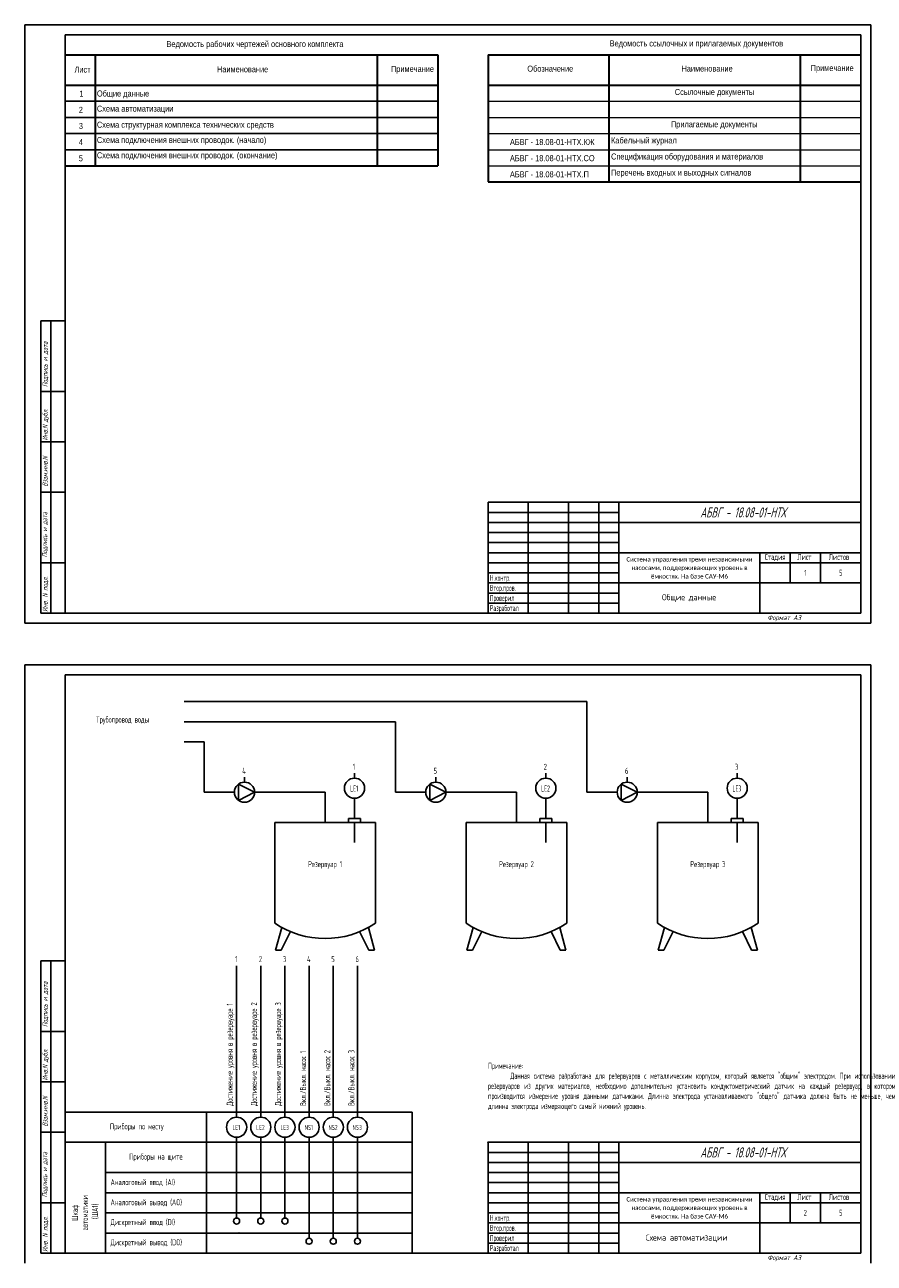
# Model space of a CAD drawing. Header units: millimetres. Extents: x 2925 to 3347, y 1017 to 3022.
# Tile 4 of 5: x 2925 to 3347, y 2007 to 2621. Entities that reach past the tile are written whole.
import ezdxf
from ezdxf.enums import TextEntityAlignment as Align

# ---------------------------------------------------------------- set-up
doc = ezdxf.new("R2010")
doc.units = ezdxf.units.MM
for name, color, linetype in [('_FORMAT OSNOVNAJA', 1, 'Continuous'), ('_KIP_NOVOE', 3, 'Continuous'), ('_TABLITSA OSNOVNAJA', 3, 'Continuous'), ('_TABLITSA TONKAJA', 2, 'Continuous'), ('Текст', 7, 'Continuous'), ('Форматка', 4, 'Continuous')]:
    doc.layers.add(name, color=color, linetype=linetype)
doc.layers.add('_Таблицы', color=7, linetype='Continuous', lineweight=15)
doc.layers.add('Слой1', color=10, linetype='Continuous', lineweight=200, plot=False)
doc.styles.add('35', font='Gost.shx', dxfattribs={"width": 0.7, "oblique": 15, "height": 3.5})
doc.styles.add('Arial', font='Gost.shx')
doc.styles.add('Romans8', font='Gost.shx', dxfattribs={"width": 0.8, "height": 3})

msp = doc.modelspace()

# ---------------------------------------------------------------- linework, layer by layer
at = {"color": 7, "linetype": 'Continuous', "lineweight": 30}
for p, q in [((2945.26, 2606.23), (3130.26, 2606.23)), ((2960.26, 2606.23), (2960.26, 2551.23)), ((3100.26, 2606.23), (3100.26, 2551.23)), ((3130.26, 2606.23), (3130.26, 2551.23)), ((2945.26, 2591.23), (3130.26, 2591.23)), ((2945.26, 2551.23), (3130.26, 2551.23))]:
    msp.add_line(p, q, dxfattribs=at)
at = {"color": 7, "linetype": 'Continuous', "lineweight": -3}
for p, q in [((2945.26, 2583.23), (3130.26, 2583.23)), ((2945.26, 2575.23), (3130.26, 2575.23)), ((2945.26, 2567.23), (3130.26, 2567.23)), ((2945.26, 2559.23), (3130.26, 2559.23))]:
    msp.add_line(p, q, dxfattribs=at)
for p, q in [((3204.35, 2285.35), (3004.35, 2285.35)), ((3204.35, 2275.35), (3204.35, 2285.35)), ((3109.35, 2275.35), (3004.35, 2275.35)), ((3109.35, 2270.35), (3109.35, 2275.35)), ((3204.35, 2265.35), (3204.35, 2275.35)), ((3109.35, 2265.35), (3109.35, 2270.35)), ((3014.35, 2265.35), (3004.35, 2265.35)), ((3014.35, 2240.35), (3014.35, 2265.35)), ((3109.35, 2240.35), (3109.35, 2265.35)), ((3204.35, 2240.35), (3204.35, 2265.35)), ((3029.35, 2240.35), (3014.35, 2240.35)), ((3039.35, 2240.35), (3074.35, 2240.35)), ((3074.35, 2240.35), (3074.35, 2225.35)), ((3088.96, 2227.35), (3088.96, 2237.35)), ((3124.35, 2240.35), (3109.35, 2240.35)), ((3134.35, 2240.35), (3169.35, 2240.35)), ((3169.35, 2240.35), (3169.35, 2225.35)), ((3183.96, 2227.35), (3183.96, 2237.35)), ((3219.35, 2240.35), (3204.35, 2240.35)), ((3229.35, 2240.35), (3264.35, 2240.35)), ((3264.35, 2240.35), (3264.35, 2225.35)), ((3278.96, 2227.35), (3278.96, 2237.35)), ((3049.35, 2225.35), (3099.35, 2225.35)), ((3049.35, 2225.35), (3049.35, 2175.35)), ((3091.96, 2227.35), (3085.96, 2227.35)), ((3085.96, 2227.35), (3085.96, 2225.35)), ((3085.96, 2225.35), (3091.96, 2225.35)), ((3088.96, 2225.35), (3088.96, 2215.35)), ((3091.96, 2225.35), (3091.96, 2227.35)), ((3099.35, 2225.35), (3099.35, 2175.35)), ((3144.35, 2225.35), (3194.35, 2225.35)), ((3144.35, 2225.35), (3144.35, 2175.35)), ((3186.96, 2227.35), (3180.96, 2227.35)), ((3180.96, 2227.35), (3180.96, 2225.35)), ((3180.96, 2225.35), (3186.96, 2225.35)), ((3183.96, 2225.35), (3183.96, 2215.35)), ((3186.96, 2225.35), (3186.96, 2227.35)), ((3194.35, 2225.35), (3194.35, 2175.35)), ((3239.35, 2225.35), (3289.35, 2225.35)), ((3239.35, 2225.35), (3239.35, 2175.35)), ((3281.96, 2227.35), (3275.96, 2227.35)), ((3275.96, 2227.35), (3275.96, 2225.35)), ((3275.96, 2225.35), (3281.96, 2225.35)), ((3278.96, 2225.35), (3278.96, 2215.35)), ((3281.96, 2225.35), (3281.96, 2227.35)), ((3289.35, 2225.35), (3289.35, 2175.35)), ((3052.88, 2173.23), (3049.75, 2162.06)), ((3052.6, 2162.06), (3057.19, 2171.18)), ((3096.11, 2162.06), (3091.52, 2171.18)), ((3095.83, 2173.23), (3098.96, 2162.06)), ((3147.88, 2173.23), (3144.75, 2162.06)), ((3147.6, 2162.06), (3152.19, 2171.18)), ((3191.11, 2162.06), (3186.52, 2171.18)), ((3190.83, 2173.23), (3193.96, 2162.06)), ((3242.88, 2173.23), (3239.75, 2162.06)), ((3242.6, 2162.06), (3247.19, 2171.18)), ((3286.11, 2162.06), (3281.52, 2171.18)), ((3285.83, 2173.23), (3288.96, 2162.06)), ((3049.75, 2162.06), (3052.6, 2162.06)), ((3098.96, 2162.06), (3096.11, 2162.06)), ((3144.75, 2162.06), (3147.6, 2162.06)), ((3193.96, 2162.06), (3191.11, 2162.06)), ((3239.75, 2162.06), (3242.6, 2162.06)), ((3288.96, 2162.06), (3286.11, 2162.06)), ((3030.43, 2138.23), (3030.43, 2148.23))]:
    msp.add_line(p, q)
at = {"color": 7, "ltscale": 10}
for p, q in [((3088.96, 2247.35), (3088.96, 2249.85)), ((3183.96, 2247.35), (3183.96, 2249.85)), ((3278.96, 2247.35), (3278.96, 2249.85)), ((3031.42, 2236.31), (3031.42, 2244.4)), ((3039.35, 2240.35), (3031.42, 2244.4)), ((3034.35, 2245.35), (3034.35, 2247.85)), ((3126.42, 2236.31), (3126.42, 2244.4)), ((3134.35, 2240.35), (3126.42, 2244.4)), ((3129.35, 2245.35), (3129.35, 2247.85)), ((3221.42, 2236.31), (3221.42, 2244.4)), ((3229.35, 2240.35), (3221.42, 2244.4)), ((3224.35, 2245.35), (3224.35, 2247.85)), ((3039.35, 2240.35), (3031.42, 2236.31)), ((3134.35, 2240.35), (3126.42, 2236.31)), ((3229.35, 2240.35), (3221.42, 2236.31)), ((3030.43, 2079.12), (3030.43, 2154.24)), ((3042.43, 2079.12), (3042.43, 2154.24)), ((3054.43, 2079.12), (3054.43, 2154.24)), ((3066.43, 2079.12), (3066.43, 2154.24)), ((3078.43, 2079.12), (3078.43, 2154.24)), ((3090.43, 2079.12), (3090.43, 2154.24)), ((3117.61, 2081.62), (2945.29, 2081.62)), ((3015.43, 2081.62), (3015.43, 2011.62)), ((3015.43, 2081.62), (3015.43, 2066.62)), ((3117.61, 2081.62), (3117.61, 2011.62)), ((3117.61, 2066.62), (2945.29, 2066.62)), ((3031.57, 2066.62), (2945.29, 2066.62)), ((2965.29, 2011.62), (2965.29, 2066.62)), ((3015.43, 2066.62), (3015.43, 2051.62)), ((3030.43, 2069.12), (3030.43, 2029.05)), ((3042.43, 2069.12), (3042.43, 2029.05)), ((3054.43, 2069.12), (3054.43, 2029.05)), ((3066.43, 2069.12), (3066.43, 2019.05)), ((3078.43, 2069.12), (3078.43, 2019.05)), ((3090.43, 2069.12), (3090.43, 2019.05)), ((3031.57, 2051.62), (2965.29, 2051.62)), ((3015.43, 2051.62), (3015.43, 2041.62)), ((3031.57, 2051.62), (3117.61, 2051.62)), ((3015.43, 2041.62), (2965.29, 2041.62)), ((3015.43, 2041.62), (3117.61, 2041.62)), ((3015.43, 2041.62), (3015.43, 2031.62)), ((3015.43, 2031.62), (2965.29, 2031.62)), ((3015.43, 2031.62), (3117.61, 2031.62)), ((3015.43, 2031.62), (3015.43, 2021.62)), ((3015.43, 2021.62), (2965.29, 2021.62)), ((3015.43, 2021.62), (3117.61, 2021.62)), ((3015.43, 2021.62), (3015.43, 2011.62))]:
    msp.add_line(p, q, dxfattribs=at)
for centre, radius in [((3034.35, 2240.35), 5), ((3088.96, 2242.35), 5), ((3129.35, 2240.35), 5), ((3183.96, 2242.35), 5), ((3224.35, 2240.35), 5), ((3278.96, 2242.35), 5), ((3030.43, 2074.12), 5), ((3042.43, 2074.12), 5), ((3054.43, 2074.12), 5), ((3066.43, 2074.12), 5), ((3078.43, 2074.12), 5), ((3090.43, 2074.12), 5), ((3030.43, 2027.55), 1.5), ((3042.43, 2027.55), 1.5), ((3054.43, 2027.55), 1.5), ((3066.43, 2017.55), 1.5), ((3078.43, 2017.55), 1.5), ((3090.43, 2017.55), 1.5)]:
    msp.add_circle(centre, radius, dxfattribs=at)
for centre in [(3074.35, 2212.83), (3169.35, 2212.83), (3264.35, 2212.83)]:
    msp.add_arc(centre, 45.05, 236.29667, 303.70333)
msp.add_point((3155.26, 2066.62))
at = {"color": 7}
for p in [(3031.57, 2031.62), (3031.57, 2021.62)]:
    msp.add_point(p, dxfattribs=at)
at = {"layer": '_FORMAT OSNOVNAJA', "color": 7}
for p, q in [((3155.26, 2384.23), (3155.26, 2329.23)), ((3340.26, 2384.23), (3155.26, 2384.23)), ((3155.26, 2066.62), (3155.26, 2011.62)), ((3340.26, 2066.62), (3155.26, 2066.62))]:
    msp.add_line(p, q, dxfattribs=at)
at = {"layer": '_TABLITSA OSNOVNAJA', "color": 7}
for p, q in [((3175.26, 2384.23), (3175.26, 2329.23)), ((3195.26, 2329.23), (3195.26, 2384.23)), ((3210.26, 2384.23), (3210.26, 2329.23)), ((3220.26, 2329.23), (3220.26, 2384.23)), ((3340.26, 2374.23), (3220.26, 2374.23)), ((3220.26, 2359.23), (3340.26, 2359.23)), ((3290.26, 2359.23), (3290.26, 2329.23)), ((3290.26, 2354.23), (3340.26, 2354.23)), ((3305.26, 2344.23), (3305.26, 2359.23)), ((3320.26, 2359.23), (3320.26, 2344.23)), ((3340.26, 2344.23), (3220.26, 2344.23)), ((3175.26, 2066.62), (3175.26, 2011.62)), ((3195.26, 2011.62), (3195.26, 2066.62)), ((3210.26, 2066.62), (3210.26, 2011.62)), ((3220.26, 2011.62), (3220.26, 2066.62)), ((3340.26, 2056.62), (3220.26, 2056.62)), ((3220.26, 2041.62), (3340.26, 2041.62)), ((3290.26, 2041.62), (3290.26, 2011.62)), ((3305.26, 2026.62), (3305.26, 2041.62)), ((3320.26, 2041.62), (3320.26, 2026.62)), ((3290.26, 2036.62), (3340.26, 2036.62)), ((3340.26, 2026.62), (3220.26, 2026.62))]:
    msp.add_line(p, q, dxfattribs=at)
at = {"layer": '_TABLITSA TONKAJA', "color": 7}
for p, q in [((3155.26, 2379.23), (3220.26, 2379.23)), ((3155.26, 2374.23), (3220.26, 2374.23)), ((3220.26, 2369.23), (3155.26, 2369.23)), ((3220.26, 2369.23), (3155.26, 2369.23)), ((3155.26, 2364.23), (3220.26, 2364.23)), ((3155.26, 2364.23), (3220.26, 2364.23)), ((3155.26, 2359.23), (3220.26, 2359.23)), ((3155.26, 2359.23), (3220.26, 2359.23)), ((3220.26, 2354.23), (3155.26, 2354.23)), ((3220.26, 2354.23), (3155.26, 2354.23)), ((3155.26, 2349.23), (3220.26, 2349.23)), ((3155.26, 2349.23), (3220.26, 2349.23)), ((3220.26, 2344.23), (3155.26, 2344.23)), ((3220.26, 2344.23), (3155.26, 2344.23)), ((3220.26, 2339.23), (3155.26, 2339.23)), ((3220.26, 2339.23), (3155.26, 2339.23)), ((3155.26, 2334.23), (3220.26, 2334.23)), ((3155.26, 2334.23), (3220.26, 2334.23)), ((3155.26, 2061.62), (3220.26, 2061.62)), ((3155.26, 2056.62), (3220.26, 2056.62)), ((3220.26, 2051.62), (3155.26, 2051.62)), ((3220.26, 2051.62), (3155.26, 2051.62)), ((3155.26, 2046.62), (3220.26, 2046.62)), ((3155.26, 2046.62), (3220.26, 2046.62)), ((3155.26, 2041.62), (3220.26, 2041.62)), ((3155.26, 2041.62), (3220.26, 2041.62)), ((3220.26, 2036.62), (3155.26, 2036.62)), ((3220.26, 2036.62), (3155.26, 2036.62)), ((3155.26, 2031.62), (3220.26, 2031.62)), ((3155.26, 2031.62), (3220.26, 2031.62)), ((3220.26, 2026.62), (3155.26, 2026.62)), ((3220.26, 2026.62), (3155.26, 2026.62)), ((3220.26, 2021.62), (3155.26, 2021.62)), ((3220.26, 2021.62), (3155.26, 2021.62)), ((3155.26, 2016.62), (3220.26, 2016.62)), ((3155.26, 2016.62), (3220.26, 2016.62))]:
    msp.add_line(p, q, dxfattribs=at)
at = {"layer": '_Таблицы', "color": 7, "linetype": 'Continuous', "lineweight": 30}
for p, q in [((3155.26, 2606.23), (3340.26, 2606.23)), ((3155.26, 2606.23), (3155.26, 2543.23)), ((3215.26, 2606.23), (3215.26, 2543.23)), ((3310.26, 2606.23), (3310.26, 2543.23)), ((3155.26, 2591.23), (3340.26, 2591.23)), ((3155.26, 2543.23), (3340.26, 2543.23))]:
    msp.add_line(p, q, dxfattribs=at)
at = {"layer": '_Таблицы', "color": 7, "linetype": 'Continuous', "lineweight": 15}
for p, q in [((3155.26, 2583.23), (3340.26, 2583.23)), ((3155.26, 2575.23), (3340.26, 2575.23)), ((3155.26, 2567.23), (3340.26, 2567.23)), ((3155.26, 2559.23), (3340.26, 2559.23)), ((3155.26, 2551.23), (3340.26, 2551.23))]:
    msp.add_line(p, q, dxfattribs=at)
at = {"layer": 'Слой1', "color": 7, "lineweight": -3}
for p, q in [((2925.26, 2621.23), (2925.26, 2324.23)), ((2925.26, 2621.23), (2925.26, 2324.23)), ((3345.26, 2621.23), (3345.26, 2324.23)), ((3345.26, 2621.23), (3345.26, 2324.23)), ((3345.26, 2621.23), (3345.26, 2324.23)), ((3345.26, 2621.23), (3345.26, 2324.23)), ((3345.26, 2621.23), (3345.26, 2324.23)), ((2925.26, 2303.62), (2925.26, 2006.62)), ((2925.26, 2303.62), (2925.26, 2006.62)), ((3345.26, 2303.62), (3345.26, 2006.62)), ((3345.26, 2303.62), (3345.26, 2006.62)), ((3345.26, 2303.62), (3345.26, 2006.62)), ((3345.26, 2303.62), (3345.26, 2006.62)), ((3345.26, 2303.62), (3345.26, 2006.62))]:
    msp.add_line(p, q, dxfattribs=at)
at = {"layer": 'Слой1', "color": 7, "linetype": 'ByBlock', "lineweight": -3, "ltscale": 0.4}
for p, q in [((2925.26, 2621.23), (3135.26, 2621.23)), ((3130.74, 2621.23), (3345.26, 2621.23)), ((2925.26, 2324.23), (3345.26, 2324.23)), ((2925.26, 2324.23), (3135.26, 2324.23)), ((2925.26, 2324.23), (3135.26, 2324.23)), ((2925.26, 2303.62), (3135.26, 2303.62)), ((3130.74, 2303.62), (3345.26, 2303.62))]:
    msp.add_line(p, q, dxfattribs=at)
at = {"layer": 'Форматка', "color": 7, "lineweight": -3}
for p, q in [((2945.26, 2329.23), (2945.26, 2616.23)), ((2945.26, 2616.23), (3340.26, 2616.23)), ((3340.26, 2616.23), (3340.26, 2329.23)), ((2945.26, 2474.23), (2933.26, 2474.23)), ((2933.26, 2329.23), (2933.26, 2474.23)), ((2938.26, 2329.23), (2938.26, 2474.23)), ((2945.26, 2439.23), (2933.26, 2439.23)), ((2945.26, 2414.23), (2933.26, 2414.23)), ((2945.26, 2389.23), (2933.26, 2389.23)), ((2945.26, 2354.23), (2933.26, 2354.23)), ((3340.26, 2329.23), (2933.26, 2329.23)), ((2945.26, 2011.62), (2945.26, 2298.62)), ((2945.26, 2298.62), (3340.26, 2298.62)), ((3340.26, 2298.62), (3340.26, 2011.62)), ((2945.26, 2156.62), (2933.26, 2156.62)), ((2933.26, 2011.62), (2933.26, 2156.62)), ((2938.26, 2011.62), (2938.26, 2156.62)), ((2945.26, 2121.62), (2933.26, 2121.62)), ((2945.26, 2096.62), (2933.26, 2096.62)), ((2945.26, 2071.62), (2933.26, 2071.62)), ((2945.26, 2036.62), (2933.26, 2036.62)), ((3340.26, 2011.62), (2933.26, 2011.62))]:
    msp.add_line(p, q, dxfattribs=at)

# ---------------------------------------------------------------- texts
at = {"lineweight": -3, "style": 'Arial', "oblique": 15, "width": 0.8}
for p in [(3303.02, 2379.21), (3303.02, 2061.61)]:
    msp.add_text('АБВГ - 18.08-01-НТХ', height=5, dxfattribs=at).set_placement(p, align=Align.MIDDLE_RIGHT)
at = {"color": 7, "linetype": 'Continuous', "lineweight": -3, "char_height": 3, "style": 'Romans8'}
for s, insert, width, attachment_point in [('{\\fArial|b0|i0|c204|p34;Ведомость рабочих чертежей основного комплекта }', (3039.56, 2611.23), 112.3143, 5), ('\\W0.8;{\\fArial|b0|i0|c204|p34;Лист\\fArial|b0|i0|c0|p34;}', (2949.96, 2600.5), 7.0805, 1), ('\\W0.8;{\\fArial|b0|i0|c204|p34;Наименование}', (3020.7, 2600.63), 31.1111, 1), ('\\W0.8;{\\fArial|b0|i0|c204|p34;Примечание}', (3107.08, 2600.83), 19.9556, 1), ('\\fArial|b0|i0|c0|p34;\\W0.8000000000;\\T1.0000000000;\\o\\l1', (2952.39, 2588.48), 2.0259, 1), ('\\pxt8;{\\fArial|b0|i0|c204|p34;Общие данные}', (2961.08, 2588.62), 33.8261, 1), ('\\fArial|b0|i0|c0|p34;\\W0.8000000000;\\T1.0000000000;\\o\\l2', (2952.1, 2580.48), 2.2483, 1), ('\\pxt8;{\\fArial|b0|i0|c204|p34;Схема автоматизации}', (2961.08, 2581.12), 122.9431, 1), ('\\fArial|b0|i0|c0|p34;\\W0.8000000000;\\T1.0000000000;\\o\\l3', (2952.1, 2572.5), 2.2128, 1), ('\\pxt8;{\\fArial|b0|i0|c204|p34;Схема структурная комплекса технических средств}', (2961.08, 2573.12), 122.9431, 1), ('\\fArial|b0|i0|c0|p34;\\W0.8000000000;\\T1.0000000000;\\o\\l4', (2952.07, 2564.48), 2.2947, 1), ('\\pxt8;{\\fArial|b0|i0|c204|p34;Схема подключения внешних проводок. (начало)}', (2961.08, 2565.57), 122.9431, 1), ('\\pxt8;{\\fArial|b0|i0|c204|p34;Схема подключения внешних проводок. (окончание)}', (2961.08, 2557.95), 122.9431, 1), ('{\\fArial|b0|i0|c204|p34;5}', (2952.07, 2556.48), 2.2947, 1)]:
    msp.add_mtext(s, dxfattribs=dict(at, insert=insert, width=width, attachment_point=attachment_point))
at = {"width": 70, "attachment_point": 5, "line_spacing_factor": 0.7, "style": 'Arial'}
for s, insert, char_height in [('\\pxsm1.15,qc;{\\fCalibri|b0|i0|c204|p34;Система управления тремя независимыми насосами, поддерживающих уровень в ёмкостях. На базе САУ-М6}', (3255.26, 2351.73), 2.2), ('Общие данные', (3255.05, 2336.71), 3), ('\\pxsm1.15,qc;{\\fCalibri|b0|i0|c204|p34;Система управления тремя независимыми насосами, поддерживающих уровень в ёмкостях. На базе САУ-М6}', (3255.26, 2034.12), 2.2)]:
    msp.add_mtext(s, dxfattribs=dict(at, insert=insert, char_height=char_height))
at = {"layer": '_KIP_NOVOE', "color": 7, "style": 'Arial'}
msp.add_text('Схема автоматизации', height=3, dxfattribs=at).set_placement((3233.57, 2017.86))
at = {"layer": '_Таблицы', "color": 7, "linetype": 'Continuous', "lineweight": 15, "char_height": 3, "attachment_point": 1, "style": 'Romans8'}
for s, insert, width in [('\\W0.8;{\\fArial|b0|i0|c204|p34;Ведомость ссылочных и прилагаемых документов\\fArial|b0|i0|c0|p34;}', (3215.65, 2613.47), 104.4471), ('\\W0.8;{\\fArial|b0|i0|c204|p34;Обозначение\\fArial|b0|i0|c0|p34;}', (3174.77, 2600.97), 25.8667), ('\\W0.8;{\\fArial|b0|i0|c204|p34;Наименование\\fArial|b0|i0|c0|p34;}', (3251.29, 2601.01), 26.2507), ('\\W0.8;{\\fArial|b0|i0|c204|p34;Примечание\\fArial|b0|i0|c0|p34;}', (3315.45, 2601.25), 20.9067), ('\\W0.8;{\\fArial|b0|i0|c204|p34;Ссылочные документы\\fArial|b0|i0|c0|p34;}', (3247.98, 2589.37), 39.5222), ('\\W0.8;{\\fArial|b0|i0|c204|p34;Прилагаемые документы\\fArial|b0|i0|c0|p34;}', (3246.07, 2573.35), 39.3444), ('{\\fArial|b0|i0|c204|p34;АБВГ \\fArial|b0|i0|c0|p34;- \\fArial|b0|i0|c204|p34;18\\fArial|b0|i0|c0|p34;.0\\fArial|b0|i0|c204|p34;8\\fArial|b0|i0|c0|p34;-01-\\fArial|b0|i0|c204|p34;НТХ.КЖ}', (3166.13, 2564.52), 38.5167), ('\\W0.8;{\\fArial|b0|i0|c204|p34;Кабельный журнал\\fArial|b0|i0|c0|p34;}', (3216.33, 2565.36), 34.895), ('\\W0.8;{\\fArial|b0|i0|c204|p34;Спецификация оборудования и материалов\\fArial|b0|i0|c0|p34;}', (3216.33, 2557.36), 84.3588), ('{\\fArial|b0|i0|c204|p34;АБВГ \\fArial|b0|i0|c0|p34;- \\fArial|b0|i0|c204|p34;18\\fArial|b0|i0|c0|p34;.0\\fArial|b0|i0|c204|p34;8\\fArial|b0|i0|c0|p34;-01-\\fArial|b0|i0|c204|p34;НТХ.СО}', (3166.13, 2556.52), 40.0211), ('{\\fArial|b0|i0|c204|p34;АБВГ \\fArial|b0|i0|c0|p34;- \\fArial|b0|i0|c204|p34;18\\fArial|b0|i0|c0|p34;.0\\fArial|b0|i0|c204|p34;8\\fArial|b0|i0|c0|p34;-01-\\fArial|b0|i0|c204|p34;НТХ.П}', (3166.13, 2548.52), 37.5879), ('{\\fArial|b0|i0|c204|p34;Перечень входных и выходных сигналов}', (3216.33, 2549.36), 66.0889)]:
    msp.add_mtext(s, dxfattribs=dict(at, insert=insert, width=width))
at = {"layer": 'Текст', "color": 7, "ltscale": 6.666667, "style": 'Romans8'}
for s, insert, char_height, width, attachment_point in [('Стадия', (3297.76, 2358.62), 3, 15, 2), ('\\pi3.55;Лист', (3305.26, 2358.62), 3, 15, 1), ('\\pi4.1499;Листов', (3320.26, 2358.62), 3, 20, 1), ('Трубопровод воды ', (2973.86, 2276.02), 3, 41.4461, 5), ('4', (3034.09, 2250.97), 3, 11.3228, 5), ('1', (3088.69, 2252.97), 3, 11.3228, 5), ('5', (3129.09, 2250.97), 3, 11.3228, 5), ('2', (3183.69, 2252.97), 3, 11.3228, 5), ('6', (3224.09, 2250.97), 3, 11.3228, 5), ('3', (3278.69, 2252.97), 3, 11.3228, 5), ('{\\W0.7;LE1}', (3088.8, 2242.22), 3, 11.3228, 5), ('{\\W0.7;LE2}', (3183.8, 2242.22), 3, 11.3228, 5), ('{\\W0.7;LE3}', (3278.8, 2242.22), 3, 11.3228, 5), ('Резервуар 1', (3074.35, 2204.27), 3, 50, 5), ('Резервуар 2', (3169.35, 2204.27), 3, 50, 5), ('Резервуар 3', (3264.35, 2204.27), 3, 50, 5), ('1', (3030.28, 2157.53), 3, 11.3228, 5), ('2', (3042.28, 2157.53), 3, 11.3228, 5), ('3', (3054.28, 2157.53), 3, 11.3228, 5), ('4', (3066.28, 2157.53), 3, 11.3228, 5), ('5', (3078.28, 2157.53), 3, 11.3228, 5), ('6', (3090.28, 2157.53), 3, 11.3228, 5), ('\\pxql;Примечание:^I\\P\\pqj;^IДанная система разработана для резервуаров с металлическим корпусом, который является "общим" электродом. При использовании резервуаров из других материалов, необходимо дополнительно установить кондуктометрический датчик на каждый резервуар, в котором производится измерение уровня данными датчиками. Длинна электрода устанавливаемого "общего" датчика должна быть не меньше, чем длинна электрода измеряющего самый нижний уровень.       ^I^I^I^I^I^I^I^I  ', (3245.9, 2094.21), 3, 181.2748, 5), ('Приборы по месту', (2980.86, 2074.12), 3, 41.4461, 5), ('LE1', (3030.28, 2073.99), 2.5, 11.3228, 5), ('LE2', (3042.28, 2073.99), 2.5, 11.3228, 5), ('LE3', (3054.28, 2073.99), 2.5, 11.3228, 5), ('NS1', (3066.28, 2073.99), 2.5, 11.3228, 5), ('NS2', (3078.28, 2073.99), 2.5, 11.3228, 5), ('NS3', (3090.28, 2073.99), 2.5, 11.3228, 5), ('Приборы на щите', (2990.36, 2059.12), 3, 50.1488, 5), ('Аналоговый ввод (AI)', (2967.87, 2046.62), 3, 49.5065, 4), ('Стадия', (3297.76, 2041.01), 3, 15, 2), ('\\pi3.55;Лист', (3305.26, 2041.01), 3, 15, 1), ('\\pi4.1499;Листов', (3320.26, 2041.01), 3, 20, 1), ('Аналоговый вывод (AO)', (2967.87, 2036.62), 3, 49.5065, 4), ('Дискретный ввод (DI)', (2967.87, 2026.62), 3, 49.5065, 4), ('Дискретный вывод (DO)', (2967.87, 2016.62), 3, 49.5065, 4)]:
    msp.add_mtext(s, dxfattribs=dict(at, insert=insert, char_height=char_height, width=width, attachment_point=attachment_point))
at = {"layer": 'Текст', "color": 7, "char_height": 3, "width": 21.4279, "attachment_point": 1, "style": 'Romans8'}
for insert in [(3156.21, 2363.27), (3156.21, 2045.66)]:
    msp.add_mtext('{\\W0.7;\\P\\P\\PН.контр.   \\PВтор.пров.\\PПроверил\\PРазработал}', dxfattribs=dict(at, insert=insert))
at = {"layer": 'Текст', "color": 7, "ltscale": 100, "char_height": 3, "attachment_point": 5, "style": 'Romans8'}
for s, insert, width in [('\\A1;1', (3312.76, 2349.23), 15), ('\\A1;5', (3330.39, 2349.23), 19.7446), ('\\A1;2', (3312.76, 2031.62), 15), ('\\A1;5', (3330.39, 2031.62), 19.7446)]:
    msp.add_mtext(s, dxfattribs=dict(at, insert=insert, width=width))
at = {"layer": 'Текст', "color": 7, "ltscale": 6.666667, "char_height": 3, "rotation": 90, "style": 'Romans8'}
for s, insert, width, attachment_point in [('Достижение уровня в резервуаре 1', (3027.43, 2084.65), 155.893, 4), ('Достижение уровня в резервуаре 2', (3039.43, 2084.65), 155.893, 4), ('Достижение уровня в резервуаре 3', (3051.43, 2084.65), 155.893, 4), ('Вкл./Выкл. насос 1', (3063.43, 2084.65), 155.893, 4), ('Вкл./Выкл. насос 2', (3075.43, 2084.65), 155.893, 4), ('Вкл./Выкл. насос 3', (3087.43, 2084.65), 155.893, 4), ('Шкаф \\Pавтоматики\\P (ША1)', (2955.29, 2031.62), 40, 5)]:
    msp.add_mtext(s, dxfattribs=dict(at, insert=insert, width=width, attachment_point=attachment_point))
at = {"layer": 'Форматка', "color": 7, "lineweight": -3, "style": '35', "oblique": 15, "width": 0.9}
for s, p in [('Подпись и дата', (2936.6, 2441.47)), ('Инв.N дубл.', (2936.6, 2414.93)), ('Взам.инв.N', (2936.6, 2392.05)), ('Подпись и дата', (2936.4, 2356.9)), ('Инв. N подл.', (2936.6, 2329.86)), ('Подпись и дата', (2936.6, 2123.86)), ('Инв.N дубл.', (2936.6, 2097.32)), ('Взам.инв.N', (2936.6, 2074.45)), ('Подпись и дата', (2936.4, 2039.29)), ('Инв. N подл.', (2936.6, 2012.25))]:
    msp.add_text(s, height=2.5, rotation=90, dxfattribs=at).set_placement(p)
at = {"layer": 'Форматка', "color": 7, "lineweight": -3, "style": '35', "oblique": 15}
for p in [(3293.98, 2325.76), (3293.98, 2008.15)]:
    msp.add_text('Формат А3', height=2.5, dxfattribs=at).set_placement(p)

doc.saveas('drawing.dxf')
